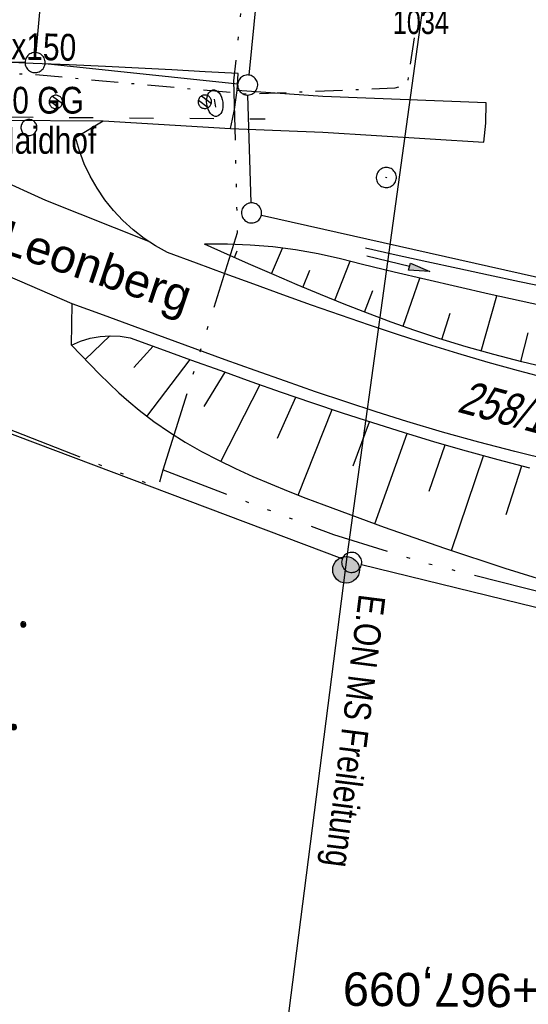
# Model space of a CAD drawing. Extents: x 508886 to 509272, y 449452 to 450225.
# Tile 8 of 46: x 509014 to 509052, y 449589 to 449663. Entities that reach past the tile are written whole.
import ezdxf
from ezdxf.enums import TextEntityAlignment as Align

# ---------------------------------------------------------------- set-up
doc = ezdxf.new("R2010")
doc.units = 0
doc.header["$LTSCALE"] = 10
doc.header["$MEASUREMENT"] = 0
for name, pattern in [('ACAD_ISO03W100', [30, 12, -18]), ('ACAD_ISO14W100', [25.5, 12, -3, 0.5, -3, 0.5, -3, 0.5, -3]), ('AUSGEZOGEN', [0]), ('LT00', [0]), ('LT08', [0.42, 0.2, -0.1, 0.02, -0.1])]:
    doc.linetypes.add(name, pattern=pattern)
doc.layers.get('0').update_dxf_attribs({"linetype": 'LT00'})
for name, color, linetype in [('--EK_FBR', 250, 'LT00'), ('-EL-93-1', 250, 'LT00'), ('DFK_FLUR_NR', 250, 'LT00'), ('DFK_GZPKT', 250, 'LT00'), ('DFK_KATASTER', 250, 'LT00'), ('DFK_NUTZUNG', 250, 'LT00'), ('DFK_TOPO-ANL', 252, 'LT00'), ('DFK_TOPO-SYM', 252, 'LT00'), ('DFK_VERMPKT', 252, 'LT00'), ('ORTSRICHTUNG', 7, 'Continuous'), ('PFEIL', 140, 'AUSGEZOGEN'), ('STROM_FREILTG', 80, 'STROMFREILEITUNG'), ('STROM_TEXT', 80, 'Continuous'), ('STROM_UNTER', 80, 'LT08'), ('TELEKOM', 210, 'ACAD_ISO14W100'), ('V123_AFBR_BAB', 250, 'LT00'), ('V123_BOESCH', 250, 'LT00'), ('V123_BOSCHUNG', 250, 'LT00'), ('V123_EINFAHRT', 250, 'LT00'), ('V123_GRABEN', 250, 'LT00'), ('V123_KA_PRUF', 182, 'LT00'), ('V123_W_HAUS', 130, 'LT00'), ('V123_W_UNT_HY', 130, 'LT00'), ('WASSERLTG', 130, 'ACAD_ISO03W100'), ('WASSERLTG_TEXT', 130, 'Continuous')]:
    doc.layers.add(name, color=color, linetype=linetype)
doc.styles.add('Arial', font='ARIAL.TTF')
doc.styles.add('Beschrift', font='ARIAL.TTF')
doc.styles.get("Standard").update_dxf_attribs({"font": 'ARIAL.TTF'})
doc.styles.add('Strom', font='txt-alt.shx')
doc.styles.add('Versorgungsltg', font='ARIAL.TTF', dxfattribs={"width": 0.8, "height": 2})
doc.linetypes.add('STROMFREILEITUNG', pattern='A,12.7,-5.5,["xx",Strom,S=2.5,R=0,X=-2.6,Y=-0.85],-4.35', length=22.55)

# ---------------------------------------------------------------- blocks, each defined once
blk = doc.blocks.new('SYMB7010')
at = {"color": 0, "linetype": 'ByBlock'}
for points in [[(-0.031408, 0.499213), (-0.093728, 0.49134), (-0.15457, 0.475719), (-0.212975, 0.452595), (-0.268021, 0.422333), (-0.31884, 0.385411), (-0.36463, 0.342411), (-0.40467, 0.29401), (-0.438329, 0.240973), (-0.465074, 0.184136), (-0.484486, 0.124395), (-0.496256, 0.062692), (-0.5002, 0)], [(0.5002, 0), (0.496256, 0.062692), (0.484485, 0.124395), (0.465074, 0.184136), (0.438329, 0.240973), (0.40467, 0.29401), (0.36463, 0.342411), (0.31884, 0.385411), (0.268021, 0.422333), (0.212975, 0.452595), (0.15457, 0.475719), (0.093728, 0.49134), (0.031408, 0.499213), (-0.031408, 0.499213)], [(-0.5002, 0), (-0.496256, -0.062692), (-0.484486, -0.124395), (-0.465075, -0.184136), (-0.438329, -0.240973), (-0.404671, -0.29401), (-0.36463, -0.342411), (-0.31884, -0.385411), (-0.268021, -0.422333), (-0.212975, -0.452595), (-0.154571, -0.475719), (-0.093728, -0.49134), (-0.031408, -0.499213), (0.031408, -0.499213)], [(0.031408, -0.499213), (0.093728, -0.491341), (0.15457, -0.475719), (0.212975, -0.452595), (0.268021, -0.422333), (0.31884, -0.385411), (0.36463, -0.342411), (0.404671, -0.294011), (0.438329, -0.240974), (0.465075, -0.184136), (0.484486, -0.124395), (0.496256, -0.062692), (0.500201, 0)]]:
    blk.add_lwpolyline(points, dxfattribs=at)
blk = doc.blocks.new('Ackerland7')
at = {"layer": 'DFK_NUTZUNG', "color": 0, "linetype": 'ByBlock'}
for p, q in [((-4, 3.928), (-4, 3.67)), ((-3.95, 3.628), (-3.95, 3.97)), ((-3.9, 3.99), (-3.9, 3.607)), ((-3.85, 3.601), (-3.85, 3.997)), ((-3.8, 3.99), (-3.8, 3.607)), ((-3.75, 3.628), (-3.75, 3.97)), ((-3.7, 3.928), (-3.7, 3.67)), ((-3.65, 3.798), (-3.65, 3.8)), ((3.7, 3.929), (3.7, 3.671)), ((3.75, 3.629), (3.75, 3.971)), ((3.8, 3.992), (3.8, 3.608)), ((3.85, 3.602), (3.85, 3.998)), ((3.9, 3.992), (3.9, 3.608)), ((3.95, 3.629), (3.95, 3.971)), ((4, 3.929), (4, 3.671)), ((4.05, 3.799), (4.05, 3.801)), ((-7.85, 0.129), (-7.85, -0.129)), ((-7.8, -0.171), (-7.8, 0.171)), ((-7.75, 0.192), (-7.75, -0.192)), ((-7.7, -0.198), (-7.7, 0.198)), ((-7.65, 0.192), (-7.65, -0.192)), ((-7.6, -0.171), (-7.6, 0.171)), ((-7.55, 0.129), (-7.55, -0.129)), ((-7.5, -0.001), (-7.5, 0.001)), ((-0.15, 0.129), (-0.15, -0.129)), ((-0.1, -0.171), (-0.1, 0.171)), ((-0.05, 0.192), (-0.05, -0.192)), ((0, -0.198), (0, 0.198)), ((0.05, 0.192), (0.05, -0.192)), ((0.1, -0.171), (0.1, 0.171)), ((0.15, 0.129), (0.15, -0.129)), ((0.2, -0.001), (0.2, 0.001)), ((7.55, 0.129), (7.55, -0.129)), ((7.6, -0.171), (7.6, 0.171)), ((7.65, 0.192), (7.65, -0.192)), ((7.7, -0.198), (7.7, 0.198)), ((7.75, 0.192), (7.75, -0.192)), ((7.8, -0.171), (7.8, 0.171)), ((7.85, 0.129), (7.85, -0.129)), ((7.9, -0.001), (7.9, 0.001)), ((-4, -3.671), (-4, -3.929)), ((-3.95, -3.971), (-3.95, -3.629)), ((-3.9, -3.608), (-3.9, -3.992)), ((-3.85, -3.998), (-3.85, -3.602)), ((-3.8, -3.608), (-3.8, -3.992)), ((-3.75, -3.971), (-3.75, -3.629)), ((-3.7, -3.671), (-3.7, -3.929)), ((3.7, -3.671), (3.7, -3.929)), ((3.75, -3.971), (3.75, -3.629)), ((3.8, -3.608), (3.8, -3.992)), ((3.85, -3.998), (3.85, -3.602)), ((3.9, -3.608), (3.9, -3.992)), ((3.95, -3.971), (3.95, -3.629)), ((4, -3.671), (4, -3.929)), ((-3.65, -3.801), (-3.65, -3.799)), ((4.05, -3.801), (4.05, -3.799))]:
    blk.add_line(p, q, dxfattribs=at)
for points in [[(-3.65, 3.799), (-3.67, 3.886), (-3.725, 3.955), (-3.805, 3.994), (-3.894, 3.994), (-3.975, 3.955), (-4.03, 3.886), (-4.05, 3.799), (-4.03, 3.712), (-3.975, 3.642), (-3.894, 3.604), (-3.805, 3.604), (-3.725, 3.642), (-3.67, 3.712), (-3.65, 3.799)], [(4.05, 3.8), (4.03, 3.887), (3.975, 3.956), (3.894, 3.995), (3.805, 3.995), (3.725, 3.956), (3.67, 3.887), (3.65, 3.8), (3.67, 3.713), (3.725, 3.644), (3.805, 3.605), (3.894, 3.605), (3.975, 3.644), (4.03, 3.713), (4.05, 3.8)], [(-7.5, 0), (-7.52, 0.087), (-7.575, 0.156), (-7.655, 0.195), (-7.744, 0.195), (-7.825, 0.156), (-7.88, 0.087), (-7.9, 0)], [(0.2, 0), (0.18, 0.087), (0.125, 0.156), (0.045, 0.195), (-0.044, 0.195), (-0.125, 0.156), (-0.18, 0.087), (-0.2, 0)], [(-0.2, 0), (-0.18, -0.087), (-0.125, -0.156), (-0.044, -0.195), (0.045, -0.195), (0.125, -0.156), (0.18, -0.087), (0.2, 0)], [(7.9, 0), (7.88, 0.087), (7.825, 0.156), (7.744, 0.195), (7.655, 0.195), (7.575, 0.156), (7.52, 0.087), (7.5, 0)], [(7.5, 0), (7.52, -0.087), (7.575, -0.156), (7.655, -0.195), (7.744, -0.195), (7.825, -0.156), (7.88, -0.087), (7.9, 0)], [(-7.9, 0), (-7.88, -0.087), (-7.825, -0.156), (-7.744, -0.195), (-7.655, -0.195), (-7.575, -0.156), (-7.52, -0.087), (-7.5, 0)], [(-3.65, -3.8), (-3.67, -3.713), (-3.725, -3.644), (-3.805, -3.605), (-3.894, -3.605), (-3.975, -3.644), (-4.03, -3.713), (-4.05, -3.8), (-4.03, -3.887), (-3.975, -3.956), (-3.894, -3.995), (-3.805, -3.995), (-3.725, -3.956), (-3.67, -3.887), (-3.65, -3.8)], [(4.05, -3.8), (4.03, -3.713), (3.975, -3.644), (3.894, -3.605), (3.805, -3.605), (3.725, -3.644), (3.67, -3.713), (3.65, -3.8), (3.67, -3.887), (3.725, -3.956), (3.805, -3.995), (3.894, -3.995), (3.975, -3.956), (4.03, -3.887), (4.05, -3.8)]]:
    blk.add_lwpolyline(points, dxfattribs=at)
blk = doc.blocks.new('SYMB0003')
at = {"color": 0, "linetype": 'ByBlock'}
for p, q in [((-0.015712, 0), (0.010166, 0.012015)), ((0, -0.021257), (-0.015712, 0)), ((0.010166, 0.012015), (0, -0.021257))]:
    blk.add_line(p, q, dxfattribs=at)
for points in [[(-0.031395, 0.499013), (-0.093691, 0.491144), (-0.154509, 0.475528), (-0.21289, 0.452414), (-0.267913, 0.422164), (-0.318712, 0.385257), (-0.364484, 0.342274), (-0.404509, 0.293893), (-0.438154, 0.240877), (-0.464888, 0.184062), (-0.484292, 0.124345), (-0.496058, 0.062667), (-0.5, 0)], [(0.5, 0), (0.496057, 0.062667), (0.484292, 0.124345), (0.464888, 0.184062), (0.438153, 0.240877), (0.404509, 0.293893), (0.364484, 0.342274), (0.318712, 0.385257), (0.267913, 0.422164), (0.21289, 0.452414), (0.154509, 0.475528), (0.093691, 0.491144), (0.031395, 0.499013), (-0.031395, 0.499013)], [(-0.5, 0), (-0.496058, -0.062667), (-0.484292, -0.124345), (-0.464888, -0.184062), (-0.438154, -0.240877), (-0.404509, -0.293893), (-0.364485, -0.342274), (-0.318712, -0.385257), (-0.267914, -0.422164), (-0.21289, -0.452414), (-0.154509, -0.475529), (-0.093691, -0.491144), (-0.031395, -0.499014), (0.031395, -0.499014)], [(0.031395, -0.499014), (0.093691, -0.491144), (0.154509, -0.475529), (0.21289, -0.452414), (0.267914, -0.422164), (0.318712, -0.385257), (0.364485, -0.342274), (0.404509, -0.293893), (0.438154, -0.240877), (0.464889, -0.184062), (0.484292, -0.124345), (0.496058, -0.062667), (0.5, 0)]]:
    blk.add_lwpolyline(points, dxfattribs=at)
blk = doc.blocks.new('SYMB1121')
at = {"color": 0, "linetype": 'ByBlock'}
blk.add_line((-0.15, 0), (0.15, 0), dxfattribs=at)
for points in [[(-0.5, 0), (-0.49, 0.06), (-0.46, 0.115), (-0.415, 0.165), (-0.355, 0.21), (-0.28, 0.25), (-0.19, 0.275), (-0.1, 0.295), (0, 0.3)], [(0, -0.3), (-0.1, -0.295), (-0.19, -0.275), (-0.28, -0.25), (-0.355, -0.21), (-0.415, -0.165), (-0.46, -0.115), (-0.49, -0.06), (-0.5, 0)], [(0, 0.3), (0.1, 0.295), (0.19, 0.275), (0.28, 0.25), (0.355, 0.21), (0.415, 0.165), (0.46, 0.115), (0.49, 0.06), (0.5, 0)], [(0.5, 0), (0.49, -0.06), (0.46, -0.115), (0.415, -0.165), (0.355, -0.21), (0.28, -0.25), (0.19, -0.275), (0.1, -0.295), (0, -0.3)]]:
    blk.add_lwpolyline(points, dxfattribs=at)
blk = doc.blocks.new('SYMB1120')
at = {"color": 0, "linetype": 'ByBlock'}
for p, q in [((-0.465, -0.183), (0.183, 0.465)), ((-0.183, -0.465), (0.465, 0.183))]:
    blk.add_line(p, q, dxfattribs=at)
for points in [[(-0.031395, 0.499013), (-0.093691, 0.491144), (-0.154509, 0.475528), (-0.21289, 0.452414), (-0.267913, 0.422164), (-0.318712, 0.385257), (-0.364484, 0.342274), (-0.404509, 0.293893), (-0.438154, 0.240877), (-0.464888, 0.184062), (-0.484292, 0.124345), (-0.496058, 0.062667), (-0.5, 0)], [(-0.5, 0), (-0.496058, -0.062667), (-0.484292, -0.124345), (-0.464888, -0.184062), (-0.438154, -0.240877), (-0.404509, -0.293893), (-0.364485, -0.342274), (-0.318712, -0.385257), (-0.267914, -0.422164), (-0.21289, -0.452414), (-0.154509, -0.475529), (-0.093691, -0.491144), (-0.031395, -0.499014), (0.031395, -0.499014)], [(0.5, 0), (0.496057, 0.062667), (0.484292, 0.124345), (0.464888, 0.184062), (0.438153, 0.240877), (0.404509, 0.293893), (0.364484, 0.342274), (0.318712, 0.385257), (0.267913, 0.422164), (0.21289, 0.452414), (0.154509, 0.475528), (0.093691, 0.491144), (0.031395, 0.499013), (-0.031395, 0.499013)], [(0.031395, -0.499014), (0.093691, -0.491144), (0.154509, -0.475529), (0.21289, -0.452414), (0.267914, -0.422164), (0.318712, -0.385257), (0.364485, -0.342274), (0.404509, -0.293893), (0.438154, -0.240877), (0.464889, -0.184062), (0.484292, -0.124345), (0.496058, -0.062667), (0.5, 0)]]:
    blk.add_lwpolyline(points, dxfattribs=at)
blk = doc.blocks.new('Pfreil3')
at = {"layer": 'PFEIL'}
blk.add_hatch(color=256, dxfattribs=at).paths.add_polyline_path([(-1.549, 0.273), (-1.549, -0.273), (0, 0)])
for p, q in [((-1.549, 0), (-4.831, 0)), ((-1.549, -0.273), (-1.549, 0.273)), ((-1.549, 0.273), (0, 0)), ((0, 0), (-1.549, -0.273))]:
    blk.add_line(p, q, dxfattribs=at)

msp = doc.modelspace()

# ---------------------------------------------------------------- hatches: boundary and pattern name
at = {"layer": 'STROM_TEXT'}
h = msp.add_hatch(color=256, dxfattribs=at)
edge = h.paths.add_edge_path()
edge.add_arc((509038.844, 449621.787), 1, 0, 360)

# ---------------------------------------------------------------- linework, layer by layer
at = {"layer": '--EK_FBR'}
for points in [[(509053.998, 449636.052), (509051.719, 449636.653), (509049.449, 449637.291), (509047.188, 449637.961), (509044.936, 449638.66), (509042.758, 449639.361), (509040.586, 449640.083), (509038.421, 449640.823), (509036.261, 449641.578), (509034.106, 449642.345), (509031.955, 449643.123), (509029.806, 449643.908), (509027.659, 449644.698), (509025.513, 449645.491), (509024.608, 449645.99), (509023.746, 449646.559), (509022.93, 449647.193), (509022.167, 449647.889), (509021.461, 449648.643), (509020.816, 449649.45), (509020.236, 449650.305), (509019.725, 449651.203), (509019.286, 449652.138), (509018.921, 449653.105), (509018.633, 449654.097), (509020.699, 449655.335), (509030.211, 449654.77)], [(509054.171, 449629.959), (509051.454, 449630.618), (509048.749, 449631.327), (509046.057, 449632.082), (509043.378, 449632.88), (509041.099, 449633.595), (509038.829, 449634.336), (509036.566, 449635.099), (509034.31, 449635.881), (509032.059, 449636.678), (509029.812, 449637.487), (509027.568, 449638.304), (509025.326, 449639.125), (509023.084, 449639.947), (509020.728, 449640.809), (509018.372, 449641.668)]]:
    msp.add_lwpolyline(points, dxfattribs=at)
at = {"layer": 'DFK_KATASTER'}
for p, q in [((509037.635, 449718.513), (509031.566, 449658.766)), ((509015.681, 449660.446), (509018.98, 449695.433)), ((508994.33, 449660.26), (509014.861, 449659.718)), ((509016.356, 449659.62), (509030.745, 449658.1)), ((509031.758, 449649.207), (509031.513, 449657.269)), ((509032.512, 449648.294), (509057.609, 449642.652)), ((509038.559, 449622.603), (509011.412, 449632.836)), ((509058.941, 449617.5), (509039.989, 449622.16))]:
    msp.add_line(p, q, dxfattribs=at)
at = {"layer": 'DFK_TOPO-ANL'}
for p, q in [((509008.67, 449655.418), (509020.699, 449655.335)), ((509016.421, 449649.379), (509008.32, 449653.06)), ((509024.111, 449646.318), (509016.421, 449649.379)), ((509018.372, 449641.668), (509012.211, 449644.34)), ((509018.317, 449638.587), (509018.372, 449641.668))]:
    msp.add_line(p, q, dxfattribs=at)
at = {"layer": 'STROM_FREILTG', "ltscale": 0.05, "flags": 128}
msp.add_lwpolyline([(509045.146, 449668.111), (509038.915, 449622.953), (509017.689, 449456.588)], dxfattribs=at)
at = {"layer": 'STROM_TEXT'}
msp.add_circle((509038.844, 449621.787), 1, dxfattribs=at)
at = {"layer": 'STROM_UNTER', "flags": 128}
msp.add_lwpolyline([(509045.558, 449665.414), (509043.939, 449661.659), (509043.403, 449658.075), (509042.472, 449657.772), (509031.572, 449657.327), (509020.656, 449658.309), (509015.931, 449658.761), (509010.726, 449659.004), (508993.971, 449659.295), (508986.33, 449661.179), (508977.912, 449663.045), (508971.277, 449664.542), (508964.63, 449665.978), (508958.168, 449665.389)], dxfattribs=at)
at = {"layer": 'TELEKOM', "ltscale": 0.05, "flags": 128}
for points in [[(509025.169, 449629.251), (509030.738, 449646.99), (509030.465, 449658.33), (509031.287, 449666.48)], [(508970.543, 449576.78), (508970.602, 449579.716), (508970.813, 449590.482), (508971.096, 449606.696), (508971.159, 449615.356), (508971.501, 449622.196), (508973.213, 449637.816), (508975.038, 449649.788), (508976.065, 449652.98), (508978.234, 449655.146), (508981.462, 449656.525), (508981.462, 449656.525), (508984.59, 449655.395), (508988.584, 449654.065), (508992.244, 449652.868), (508997.768, 449650.873), (509001.162, 449649.277), (509004.847, 449647.991), (509010.181, 449645.491), (509011.41, 449643.683), (509012.222, 449640.5), (509013.557, 449632.356), (509024.806, 449627.927), (509025.169, 449629.251), (509037.902, 449624.419), (509044.671, 449622.326), (509069.007, 449616.207), (509078.342, 449614.225), (509091.127, 449613.272), (509095.325, 449612.986), (509099.14, 449612.509), (509114.17, 449613.632), (509141.673, 449612.778), (509156.938, 449609.727), (509170.383, 449609.81), (509190.547, 449619.735), (509210.582, 449621.832), (509230.29, 449624.322), (509253.122, 449628.381)]]:
    msp.add_lwpolyline(points, dxfattribs=at)
at = {"layer": 'V123_AFBR_BAB'}
for points in [[(509030.784, 449658.88), (509028.305, 449659.016), (509025.826, 449659.149), (509023.346, 449659.277), (509020.866, 449659.399), (509018.165, 449659.521), (509015.464, 449659.634), (509012.763, 449659.74), (509010.062, 449659.842), (509007.36, 449659.941)], [(509030.211, 449654.77), (509030.359, 449655.479), (509030.496, 449656.19), (509030.614, 449656.902), (509030.702, 449657.618), (509030.737, 449658.038), (509030.763, 449658.459), (509030.784, 449658.88)], [(509053.998, 449636.052), (509051.719, 449636.653), (509049.449, 449637.291), (509047.188, 449637.961), (509044.936, 449638.66), (509042.758, 449639.361), (509040.586, 449640.083), (509038.421, 449640.823), (509036.261, 449641.578), (509034.106, 449642.345), (509031.955, 449643.123), (509029.806, 449643.908), (509027.659, 449644.698), (509025.513, 449645.491), (509024.608, 449645.99), (509023.746, 449646.559), (509022.93, 449647.193), (509022.167, 449647.889), (509021.461, 449648.643), (509020.816, 449649.45), (509020.236, 449650.305), (509019.725, 449651.203), (509019.286, 449652.138), (509018.921, 449653.105), (509018.633, 449654.097), (509020.699, 449655.335), (509030.211, 449654.77)], [(509054.171, 449629.959), (509051.454, 449630.618), (509048.749, 449631.327), (509046.057, 449632.082), (509043.378, 449632.88), (509041.099, 449633.595), (509038.829, 449634.336), (509036.566, 449635.099), (509034.31, 449635.881), (509032.059, 449636.678), (509029.812, 449637.487), (509027.568, 449638.304), (509025.326, 449639.125), (509023.084, 449639.947), (509020.728, 449640.809), (509018.372, 449641.668)]]:
    msp.add_lwpolyline(points, dxfattribs=at)
at = {"layer": 'V123_BOESCH'}
for points in [[(509040.069, 449644.605), (509038.419, 449645.041), (509036.751, 449645.405), (509035.07, 449645.696), (509033.377, 449645.914), (509031.676, 449646.058), (509029.971, 449646.128), (509028.264, 449646.125)], [(509054.057, 449636.827), (509051.967, 449637.329), (509049.888, 449637.869), (509047.822, 449638.452), (509045.771, 449639.081), (509043.984, 449639.674), (509042.209, 449640.302), (509040.443, 449640.962), (509038.687, 449641.648), (509036.938, 449642.359), (509035.196, 449643.088), (509033.458, 449643.834), (509031.725, 449644.591), (509029.994, 449645.356), (509028.264, 449646.125)], [(509018.317, 449638.587), (509019.011, 449638.878), (509019.733, 449639.092), (509020.474, 449639.225), (509021.225, 449639.276), (509021.977, 449639.245), (509022.721, 449639.132), (509024.973, 449638.308), (509027.226, 449637.487), (509029.48, 449636.672), (509031.738, 449635.866), (509033.999, 449635.071), (509036.266, 449634.291), (509038.539, 449633.528), (509040.819, 449632.785), (509043.106, 449632.065), (509045.452, 449631.357), (509047.806, 449630.678), (509050.17, 449630.031), (509052.542, 449629.419)], [(509018.317, 449638.587), (509019.014, 449637.857), (509019.714, 449637.132), (509020.42, 449636.415), (509021.136, 449635.711), (509021.865, 449635.025), (509022.61, 449634.36), (509023.375, 449633.721), (509024.488, 449632.872), (509025.641, 449632.078), (509026.831, 449631.334), (509028.053, 449630.636), (509029.304, 449629.98), (509030.58, 449629.359), (509031.876, 449628.77), (509033.188, 449628.208), (509034.512, 449627.668), (509035.845, 449627.145), (509037.181, 449626.634), (509041.685, 449624.975), (509046.191, 449623.403), (509050.7, 449621.918), (509055.216, 449620.518)]]:
    msp.add_lwpolyline(points, dxfattribs=at)
at = {"layer": 'V123_BOSCHUNG'}
for p, q in [((509030.498, 449645.133), (509030.716, 449645.615)), ((509033.26, 449643.92), (509034.087, 449645.831)), ((509038.004, 449641.932), (509039.15, 449644.865)), ((509035.6, 449642.88), (509036.138, 449644.179)), ((509043.097, 449639.984), (509044.363, 449643.586)), ((509040.227, 449641.045), (509040.852, 449642.658)), ((509048.938, 449638.131), (509050.106, 449642.263)), ((509046.001, 449639.009), (509046.619, 449640.962)), ((509019.354, 449637.503), (509021.189, 449639.275)), ((509051.893, 449637.348), (509052.438, 449639.49)), ((509022.994, 449636.91), (509024.436, 449638.504)), ((509023.969, 449633.257), (509027.187, 449637.501)), ((509028.229, 449633.998), (509029.807, 449636.555)), ((509029.49, 449629.887), (509032.416, 449635.626)), ((509033.726, 449631.626), (509035.08, 449634.697)), ((509035.264, 449627.371), (509037.803, 449633.772)), ((509039.36, 449629.568), (509040.589, 449632.859)), ((509040.99, 449625.226), (509043.409, 449631.972)), ((509045.051, 449627.666), (509046.253, 449631.122)), ((509046.72, 449623.225), (509049.111, 449630.317)), ((509050.792, 449625.916), (509051.982, 449629.561))]:
    msp.add_line(p, q, dxfattribs=at)
at = {"layer": 'V123_EINFAHRT'}
for points in [[(509049.307, 449656.684), (509037.116, 449657.154), (509030.702, 449657.618)], [(509049.129, 449653.746), (509049.285, 449655.156), (509049.307, 449656.684)], [(509030.211, 449654.77), (509037.108, 449654.489), (509049.129, 449653.746)]]:
    msp.add_lwpolyline(points, dxfattribs=at)
at = {"layer": 'V123_GRABEN'}
for points in [[(509040.28, 449645.846), (509042.58, 449645.336), (509044.881, 449644.829), (509047.184, 449644.326), (509049.49, 449643.83), (509051.8, 449643.343), (509054.115, 449642.867)], [(509054.304, 449641.353), (509051.921, 449641.862), (509049.543, 449642.389), (509047.17, 449642.931), (509044.801, 449643.483), (509042.435, 449644.042), (509040.069, 449644.605)]]:
    msp.add_lwpolyline(points, dxfattribs=at)
at = {"layer": 'WASSERLTG', "ltscale": 0.015, "flags": 128}
msp.add_lwpolyline([(508982.31, 449658.229), (508987.579, 449657.395), (509004.171, 449655.711), (509032.795, 449655.485)], dxfattribs=at)

# ---------------------------------------------------------------- block references
at = {"layer": 'DFK_GZPKT', "xscale": 1.500000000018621, "yscale": 1.5, "zscale": 1.5, "rotation": 264.7377099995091}
for p in [(509015.61, 449659.698), (509031.49, 449658.019), (509031.78, 449648.458), (509039.26, 449622.34)]:
    msp.add_blockref('SYMB7010', p, dxfattribs=at)
at = {"layer": 'DFK_NUTZUNG', "rotation": 264.7376999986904}
msp.add_blockref('Ackerland7', (509010.594, 449614.217), dxfattribs=at)
at = {"layer": 'DFK_VERMPKT', "xscale": 1.200000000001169, "yscale": 1.200000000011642, "zscale": 1.2, "rotation": 264.7377100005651}
msp.add_blockref('SYMB7010', (509015.15, 449654.84), dxfattribs=at)
at = {"layer": 'PFEIL', "rotation": 346.1659559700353}
msp.add_blockref('Pfreil3', (509045.086, 449644.081), dxfattribs=at)
at = {"layer": 'V123_KA_PRUF', "color": 186, "xscale": 1.5, "yscale": 1.5, "zscale": 1.5, "rotation": 277.95061}
msp.add_blockref('SYMB0003', (509041.848, 449651.106), dxfattribs=at)
at = {"layer": 'V123_W_HAUS', "rotation": 277.95061}
for p in [(509017.159, 449656.756), (509028.291, 449656.766)]:
    msp.add_blockref('SYMB1120', p, dxfattribs=at)
at = {"layer": 'V123_W_UNT_HY', "xscale": 2, "yscale": 2, "zscale": 2, "rotation": 277.95061}
msp.add_blockref('SYMB1121', (509029.034, 449656.662), dxfattribs=at)

# ---------------------------------------------------------------- texts
at = {"layer": '-EL-93-1', "style": 'Arial'}
msp.add_text('   km 176+967,099', height=2.5, rotation=179.48161, dxfattribs=at).set_placement((509067.644, 449590.195), align=Align.MIDDLE_LEFT)
at = {"layer": 'DFK_FLUR_NR', "oblique": 13.754, "width": 0.75}
msp.add_text('258/1', height=2.5, rotation=-15.12361, dxfattribs=at).set_placement((509047.069, 449633.614))
at = {"layer": 'DFK_TOPO-SYM', "width": 0.75}
msp.add_text('1034', height=1.8, rotation=0.00116, dxfattribs=at).set_placement((509042.33, 449661.829))
at = {"layer": 'ORTSRICHTUNG', "insert": (509017.455, 449643.236), "char_height": 2.5, "attachment_point": 8, "rotation": 341.48451, "style": 'Beschrift'}
msp.add_mtext('{\\H1.083x;◄\\fMS Shell Dlg|b0|i0|c0|p0;\\H0.6538x; }Leonberg', dxfattribs=at)
at = {"layer": 'STROM_TEXT', "style": 'Versorgungsltg', "width": 0.8}
msp.add_text('E.ON NA2XS(F)2Y 1x150', height=2, rotation=358.768, dxfattribs=at).set_placement((509005.81, 449660.103), align=Align.CENTER)
at = {"layer": 'STROM_TEXT', "insert": (509039.218, 449609.77), "char_height": 2, "attachment_point": 5, "rotation": 262.80803, "line_spacing_factor": 1.1, "style": 'Versorgungsltg'}
msp.add_mtext('E.ON MS Freileitung', dxfattribs=at)
at = {"layer": 'WASSERLTG_TEXT', "insert": (509011.421, 449655.371), "char_height": 2, "attachment_point": 5, "rotation": 359.97084, "line_spacing_factor": 0.9, "style": 'Versorgungsltg'}
msp.add_mtext('WL DN 100 GG\\PMaxhütte Haidhof', dxfattribs=at)

doc.saveas('drawing.dxf')
